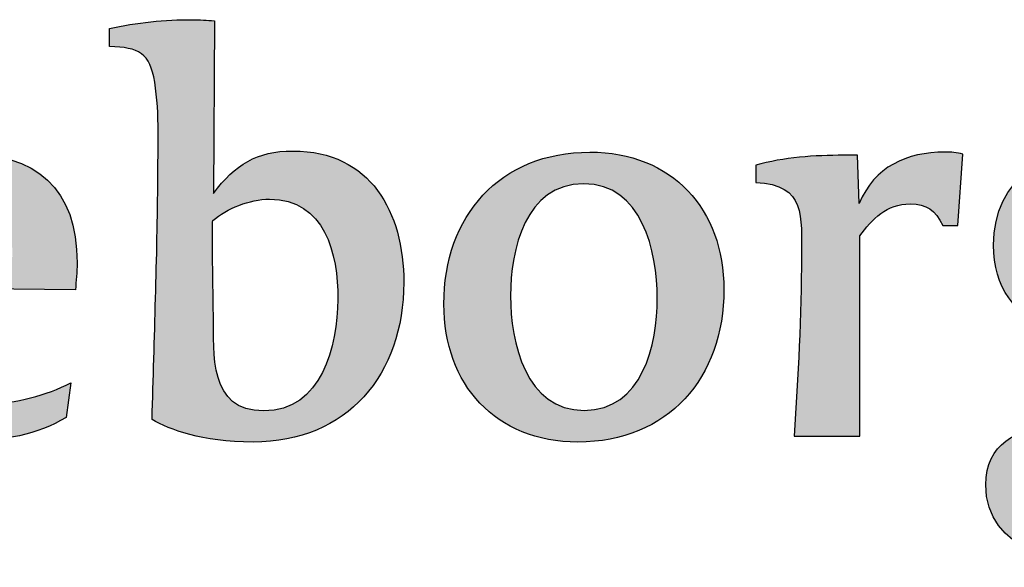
# Model space of a CAD drawing. Header units: millimetres. Extents: x 721 to 836, y 20 to 293.
# Tile 17 of 19: x 779.58 to 795.13, y 148.84 to 157.49. Entities that reach past the tile are written whole.
import ezdxf

# ---------------------------------------------------------------- set-up
doc = ezdxf.new("R2010")
doc.units = ezdxf.units.MM
doc.layers.add('P-------W3-', color=8, linetype='Continuous')
doc.layers.add('P-------W34', color=8, linetype='Continuous')

# ---------------------------------------------------------------- blocks, each defined once
blk = doc.blocks.new('STADSFAST_LOGO')
at = {"layer": 'P-------W34'}
h = blk.add_hatch(color=256, dxfattribs=at)
h.dxf.hatch_style = 1
edge = h.paths.add_edge_path()
edge.add_spline(control_points=[(783.9, 155.42), (783.32, 155.42), (782.989, 155.205), (782.642, 154.751), (782.642, 154.751), (782.658, 157.478), (782.658, 157.478)], knot_values=[1, 1, 1, 1, 2, 2, 2, 3, 3, 3, 3], degree=3, periodic=0)
edge.add_spline(control_points=[(782.658, 157.478), (782.542, 157.486), (782.426, 157.494), (782.311, 157.494)], knot_values=[3, 3, 3, 3, 4, 4, 4, 4], degree=3, periodic=0)
edge.add_spline(control_points=[(782.311, 157.494), (781.881, 157.494), (781.425, 157.453), (781.002, 157.353)], knot_values=[4, 4, 4, 4, 5, 5, 5, 5], degree=3, periodic=0)
edge.add_spline(control_points=[(781.002, 157.353), (781.002, 157.353), (781.002, 157.071), (781.002, 157.071)], knot_values=[5.00001, 5.00001, 5.00001, 5.00001, 6, 6, 6, 6], degree=3, periodic=0)
edge.add_spline(control_points=[(781.002, 157.071), (781.466, 157.055), (781.641, 156.972), (781.715, 156.507)], knot_values=[6, 6, 6, 6, 7, 7, 7, 7], degree=3, periodic=0)
edge.add_spline(control_points=[(781.715, 156.507), (781.798, 156.018), (781.765, 155.412), (781.765, 154.999)], knot_values=[7, 7, 7, 7, 8, 8, 8, 8], degree=3, periodic=0)
edge.add_spline(control_points=[(781.765, 154.999), (781.756, 153.732), (781.707, 152.457), (781.674, 151.181)], knot_values=[8, 8, 8, 8, 9, 9, 9, 9], degree=3, periodic=0)
edge.add_spline(control_points=[(781.674, 151.181), (781.963, 151.015), (782.443, 150.823), (783.271, 150.823)], knot_values=[9, 9, 9, 9, 10, 10, 10, 10], degree=3, periodic=0)
edge.add_spline(control_points=[(783.271, 150.823), (784.761, 150.823), (785.649, 151.894), (785.649, 153.343), (785.649, 153.343), (785.649, 153.343), (785.649, 153.343)], knot_values=[10, 10, 10, 10, 11, 11, 11, 12, 12, 12, 12], degree=3, periodic=0)
edge.add_spline(control_points=[(785.649, 153.343), (785.649, 154.453), (785.126, 155.42), (783.9, 155.42)], knot_values=[0, 0, 0, 0, 1, 1, 1, 1], degree=3, periodic=0)
edge = h.paths.add_edge_path(flags=16)
edge.add_spline(control_points=[(782.633, 154.32), (782.849, 154.511), (783.221, 154.66), (783.527, 154.66)], knot_values=[4, 4, 4, 4, 5, 5, 5, 5], degree=3, periodic=0)
edge.add_spline(control_points=[(783.527, 154.66), (784.405, 154.66), (784.612, 153.799), (784.607, 153.08)], knot_values=[5, 5, 5, 5, 6, 6, 6, 6], degree=3, periodic=0)
edge.add_spline(control_points=[(784.607, 153.08), (784.607, 153.08), (784.607, 153.077), (784.607, 153.077)], knot_values=[0, 0, 0, 0, 1, 1, 1, 1], degree=3, periodic=0)
edge.add_spline(control_points=[(784.607, 153.077), (784.603, 152.341), (784.355, 151.314), (783.436, 151.314)], knot_values=[1, 1, 1, 1, 2, 2, 2, 2], degree=3, periodic=0)
edge.add_spline(control_points=[(783.436, 151.314), (782.567, 151.314), (782.65, 152.225), (782.642, 152.821)], knot_values=[2, 2, 2, 2, 3, 3, 3, 3], degree=3, periodic=0)
edge.add_spline(control_points=[(782.642, 152.821), (782.633, 153.434), (782.617, 154.254), (782.633, 154.32)], knot_values=[3, 3, 3, 3, 4, 4, 4, 4], degree=3, periodic=0)
h = blk.add_hatch(color=256, dxfattribs=at)
h.dxf.hatch_style = 1
edge = h.paths.add_edge_path()
edge.add_spline(control_points=[(798.461, 154.035), (798.461, 154.251), (798.428, 154.434), (798.346, 154.617), (798.346, 154.617), (798.488, 154.617), (798.631, 154.617)], knot_values=[4, 4, 4, 4, 5, 5, 5, 5.5, 5.5, 5.5, 5.5], degree=3, periodic=0)
edge.add_spline(control_points=[(798.631, 154.617), (798.774, 154.617), (798.917, 154.617), (798.917, 154.617), (798.917, 154.617), (798.917, 154.759), (798.917, 154.902)], knot_values=[5.5, 5.5, 5.5, 5.5, 6, 6, 6, 6.5, 6.5, 6.5, 6.5], degree=3, periodic=0)
edge.add_spline(control_points=[(798.917, 154.902), (798.917, 155.044), (798.917, 155.187), (798.917, 155.187), (798.917, 155.187), (797.898, 155.187), (797.898, 155.187)], knot_values=[6.5, 6.5, 6.5, 6.5, 7, 7, 7, 8, 8, 8, 8], degree=3, periodic=0)
edge.add_spline(control_points=[(797.898, 155.187), (797.548, 155.436), (797.207, 155.502), (796.782, 155.502)], knot_values=[8, 8, 8, 8, 9, 9, 9, 9], degree=3, periodic=0)
edge.add_spline(control_points=[(796.782, 155.502), (795.809, 155.502), (794.964, 154.988), (794.964, 153.935)], knot_values=[9, 9, 9, 9, 10, 10, 10, 10], degree=3, periodic=0)
edge.add_spline(control_points=[(794.964, 153.935), (794.964, 153.262), (795.287, 152.822), (795.925, 152.606)], knot_values=[10, 10, 10, 10, 11, 11, 11, 11], degree=3, periodic=0)
edge.add_spline(control_points=[(795.925, 152.606), (795.627, 152.374), (795.511, 152.101), (795.511, 151.803)], knot_values=[11, 11, 11, 11, 12, 12, 12, 12], degree=3, periodic=0)
edge.add_spline(control_points=[(795.511, 151.803), (795.511, 151.504), (795.627, 151.223), (795.909, 151.09)], knot_values=[12, 12, 12, 12, 13, 13, 13, 13], degree=3, periodic=0)
edge.add_spline(control_points=[(795.909, 151.09), (795.328, 151.024), (794.839, 150.8), (794.839, 150.146)], knot_values=[13, 13, 13, 13, 14, 14, 14, 14], degree=3, periodic=0)
edge.add_spline(control_points=[(794.839, 150.146), (794.839, 149.11), (796.058, 148.844), (796.882, 148.844)], knot_values=[14, 14, 14, 14, 15, 15, 15, 15], degree=3, periodic=0)
edge.add_spline(control_points=[(796.882, 148.844), (797.855, 148.844), (799.005, 149.217), (799.008, 150.373)], knot_values=[15, 15, 15, 15, 15.998782, 15.998782, 15.998782, 15.998782], degree=3, periodic=0)
edge.add_spline(control_points=[(799.008, 150.373), (799.007, 150.802), (798.833, 151.14), (798.561, 151.33)], knot_values=[0.003135, 0.003135, 0.003135, 0.003135, 1, 1, 1, 1], degree=3, periodic=0)
edge.add_spline(control_points=[(798.561, 151.33), (797.823, 151.852), (796.083, 151.289), (796.083, 152.026)], knot_values=[1, 1, 1, 1, 2, 2, 2, 2], degree=3, periodic=0)
edge.add_spline(control_points=[(796.083, 152.026), (796.083, 152.217), (796.15, 152.382), (796.299, 152.507)], knot_values=[2, 2, 2, 2, 3, 3, 3, 3], degree=3, periodic=0)
edge.add_spline(control_points=[(796.299, 152.507), (797.34, 152.374), (798.461, 152.822), (798.461, 154.035)], knot_values=[3, 3, 3, 3, 4, 4, 4, 4], degree=3, periodic=0)
edge = h.paths.add_edge_path(flags=16)
edge.add_spline(control_points=[(795.975, 154.06), (795.975, 154.508), (796.183, 155.071), (796.707, 155.071)], knot_values=[2, 2, 2, 2, 3, 3, 3, 3], degree=3, periodic=0)
edge.add_spline(control_points=[(796.707, 155.071), (797.273, 155.071), (797.465, 154.326), (797.465, 153.877), (797.465, 153.877), (797.465, 153.877), (797.465, 153.877)], knot_values=[3, 3, 3, 3, 4, 4, 4, 5, 5, 5, 5], degree=3, periodic=0)
edge.add_spline(control_points=[(797.465, 153.877), (797.465, 153.428), (797.257, 152.897), (796.732, 152.897)], knot_values=[0, 0, 0, 0, 1, 1, 1, 1], degree=3, periodic=0)
edge.add_spline(control_points=[(796.732, 152.897), (796.166, 152.897), (795.975, 153.595), (795.975, 154.06)], knot_values=[1, 1, 1, 1, 2, 2, 2, 2], degree=3, periodic=0)
edge = h.paths.add_edge_path(flags=16)
edge.add_spline(control_points=[(795.851, 150.112), (795.851, 150.742), (796.399, 150.858), (796.924, 150.858)], knot_values=[2, 2, 2, 2, 3, 3, 3, 3], degree=3, periodic=0)
edge.add_spline(control_points=[(796.924, 150.858), (797.407, 150.858), (798.014, 150.792), (798.014, 150.162), (798.014, 150.162), (798.014, 150.162), (798.014, 150.162)], knot_values=[3, 3, 3, 3, 4, 4, 4, 5, 5, 5, 5], degree=3, periodic=0)
edge.add_spline(control_points=[(798.014, 150.162), (798.014, 149.549), (797.44, 149.292), (796.907, 149.292)], knot_values=[0, 0, 0, 0, 1, 1, 1, 1], degree=3, periodic=0)
edge.add_spline(control_points=[(796.907, 149.292), (796.391, 149.292), (795.851, 149.533), (795.851, 150.112)], knot_values=[1, 1, 1, 1, 2, 2, 2, 2], degree=3, periodic=0)
h = blk.add_hatch(color=256, dxfattribs=at)
h.dxf.hatch_style = 1
edge = h.paths.add_edge_path()
edge.add_spline(control_points=[(780.49, 153.653), (780.49, 154.82), (779.868, 155.385), (778.631, 155.393)], knot_values=[0, 0, 0, 0, 1, 1, 1, 1], degree=3, periodic=0)
edge.add_spline(control_points=[(778.631, 155.393), (777.269, 155.402), (776.523, 154.39), (776.523, 153.126)], knot_values=[1, 1, 1, 1, 2, 2, 2, 2], degree=3, periodic=0)
edge.add_spline(control_points=[(776.523, 153.126), (776.523, 151.734), (777.377, 150.84), (778.797, 150.84)], knot_values=[2, 2, 2, 2, 3, 3, 3, 3], degree=3, periodic=0)
edge.add_spline(control_points=[(778.797, 150.84), (779.312, 150.84), (779.868, 150.939), (780.315, 151.212), (780.315, 151.212), (780.39, 151.759), (780.39, 151.759)], knot_values=[3, 3, 3, 3, 4, 4, 4, 5, 5, 5, 5], degree=3, periodic=0)
edge.add_spline(control_points=[(780.39, 151.759), (780.009, 151.56), (779.511, 151.428), (779.071, 151.428)], knot_values=[5, 5, 5, 5, 6, 6, 6, 6], degree=3, periodic=0)
edge.add_spline(control_points=[(779.071, 151.428), (777.908, 151.428), (777.534, 152.248), (777.534, 153.258), (777.534, 153.258), (780.465, 153.225), (780.465, 153.225)], knot_values=[6, 6, 6, 6, 7, 7, 7, 8, 8, 8, 8], degree=3, periodic=0)
edge.add_spline(control_points=[(780.465, 153.225), (780.473, 153.365), (780.49, 153.505), (780.49, 153.653), (780.49, 153.653), (780.49, 153.653), (780.49, 153.653)], knot_values=[8, 8, 8, 8, 9, 9, 9, 10, 10, 10, 10], degree=3, periodic=0)
edge = h.paths.add_edge_path(flags=16)
edge.add_spline(control_points=[(777.559, 153.678), (777.617, 154.29), (777.833, 154.911), (778.556, 154.911)], knot_values=[2, 2, 2, 2, 3, 3, 3, 3], degree=3, periodic=0)
edge.add_spline(control_points=[(778.556, 154.911), (779.242, 154.911), (779.468, 154.337), (779.47, 153.752)], knot_values=[3, 3, 3, 3, 3.995323, 3.995323, 3.995323, 3.995323], degree=3, periodic=0)
edge.add_spline(control_points=[(779.47, 153.752), (779.47, 153.752), (779.47, 153.752), (779.47, 153.752)], knot_values=[1, 1, 1, 1, 1.001605, 1.001605, 1.001605, 1.001605], degree=3, periodic=0)
edge.add_spline(control_points=[(779.47, 153.752), (779.47, 153.752), (779.47, 153.744), (779.47, 153.744)], knot_values=[0, 0, 0, 0, 1, 1, 1, 1], degree=3, periodic=0)
edge.add_spline(control_points=[(779.47, 153.744), (779.47, 153.747), (779.47, 153.75), (779.47, 153.752)], knot_values=[3.995323, 3.995323, 3.995323, 3.995323, 4, 4, 4, 4], degree=3, periodic=0)
edge.add_spline(control_points=[(779.47, 153.752), (779.464, 153.752), (777.559, 153.678), (777.559, 153.678)], knot_values=[1.001605, 1.001605, 1.001605, 1.001605, 2, 2, 2, 2], degree=3, periodic=0)
h = blk.add_hatch(color=256, dxfattribs=at)
h.dxf.hatch_style = 1
edge = h.paths.add_edge_path()
edge.add_spline(control_points=[(790.705, 153.233), (790.705, 154.497), (789.892, 155.402), (788.589, 155.402)], knot_values=[0, 0, 0, 0, 1, 1, 1, 1], degree=3, periodic=0)
edge.add_spline(control_points=[(788.589, 155.402), (787.161, 155.402), (786.282, 154.39), (786.282, 153.001)], knot_values=[1, 1, 1, 1, 2, 2, 2, 2], degree=3, periodic=0)
edge.add_spline(control_points=[(786.282, 153.001), (786.282, 151.736), (787.095, 150.823), (788.398, 150.823)], knot_values=[2, 2, 2, 2, 3, 3, 3, 3], degree=3, periodic=0)
edge.add_spline(control_points=[(788.398, 150.823), (789.826, 150.823), (790.705, 151.844), (790.705, 153.233), (790.705, 153.233), (790.705, 153.233), (790.705, 153.233)], knot_values=[3, 3, 3, 3, 4, 4, 4, 5, 5, 5, 5], degree=3, periodic=0)
edge = h.paths.add_edge_path(flags=16)
edge.add_spline(control_points=[(787.335, 153.133), (787.335, 153.861), (787.568, 154.903), (788.489, 154.903)], knot_values=[2, 2, 2, 2, 3, 3, 3, 3], degree=3, periodic=0)
edge.add_spline(control_points=[(788.489, 154.903), (789.411, 154.903), (789.652, 153.836), (789.652, 153.092), (789.652, 153.092), (789.652, 153.092), (789.652, 153.092)], knot_values=[3, 3, 3, 3, 4, 4, 4, 5, 5, 5, 5], degree=3, periodic=0)
edge.add_spline(control_points=[(789.652, 153.092), (789.652, 152.365), (789.419, 151.323), (788.498, 151.323)], knot_values=[0, 0, 0, 0, 1, 1, 1, 1], degree=3, periodic=0)
edge.add_spline(control_points=[(788.498, 151.323), (787.576, 151.323), (787.335, 152.398), (787.335, 153.133)], knot_values=[1, 1, 1, 1, 2, 2, 2, 2], degree=3, periodic=0)
h = blk.add_hatch(color=256, dxfattribs=at)
h.dxf.hatch_style = 1
edge = h.paths.add_edge_path()
edge.add_spline(control_points=[(792.85, 152.498), (792.85, 153.289), (792.85, 154.079), (792.85, 154.079), (793.041, 154.344), (793.281, 154.584), (793.646, 154.584)], knot_values=[2, 2, 2, 2, 2.5, 2.5, 2.5, 3.5, 3.5, 3.5, 3.5], degree=3, periodic=0)
edge.add_spline(control_points=[(793.646, 154.584), (793.912, 154.584), (794.044, 154.485), (794.161, 154.245)], knot_values=[1, 1, 1, 1, 2, 2, 2, 2], degree=3, periodic=0)
edge.add_spline(control_points=[(794.161, 154.245), (794.161, 154.245), (794.401, 154.245), (794.401, 154.245)], knot_values=[0.00001, 0.00001, 0.00001, 0.00001, 1, 1, 1, 1], degree=3, periodic=0)
edge.add_spline(control_points=[(794.401, 154.245), (794.401, 154.245), (794.401, 154.245), (794.401, 154.245), (794.401, 154.245), (794.476, 155.37), (794.476, 155.37), (794.385, 155.395), (794.293, 155.403), (794.194, 155.403)], knot_values=[12, 12, 12, 12, 12.99998, 12.99998, 12.99998, 13.99998, 13.99998, 13.99998, 14.99998, 14.99998, 14.99998, 14.99998], degree=3, periodic=0)
edge.add_spline(control_points=[(794.194, 155.403), (793.588, 155.403), (793.082, 155.171), (792.842, 154.592)], knot_values=[11, 11, 11, 11, 12, 12, 12, 12], degree=3, periodic=0)
edge.add_spline(control_points=[(792.842, 154.592), (792.842, 154.592), (792.817, 155.353), (792.817, 155.353), (792.742, 155.353), (792.667, 155.353), (792.593, 155.353)], knot_values=[9, 9, 9, 9, 10, 10, 10, 11, 11, 11, 11], degree=3, periodic=0)
edge.add_spline(control_points=[(792.593, 155.353), (792.145, 155.353), (791.647, 155.32), (791.207, 155.196)], knot_values=[8, 8, 8, 8, 9, 9, 9, 9], degree=3, periodic=0)
edge.add_spline(control_points=[(791.207, 155.196), (791.207, 155.196), (791.207, 154.923), (791.207, 154.923)], knot_values=[7.00001, 7.00001, 7.00001, 7.00001, 8, 8, 8, 8], degree=3, periodic=0)
edge.add_spline(control_points=[(791.207, 154.923), (792.004, 154.89), (791.929, 154.377), (791.929, 153.763)], knot_values=[6, 6, 6, 6, 7, 7, 7, 7], degree=3, periodic=0)
edge.add_spline(control_points=[(791.929, 153.763), (791.929, 152.817), (791.879, 151.862), (791.813, 150.918)], knot_values=[5, 5, 5, 5, 6, 6, 6, 6], degree=3, periodic=0)
edge.add_spline(control_points=[(791.813, 150.918), (791.813, 150.918), (792.85, 150.918), (792.85, 150.918), (792.85, 150.918), (792.85, 151.708), (792.85, 152.498)], knot_values=[3.5, 3.5, 3.5, 3.5, 4.5, 4.5, 4.5, 5, 5, 5, 5], degree=3, periodic=0)

msp = doc.modelspace()

# ---------------------------------------------------------------- linework, layer by layer
at = {"layer": 'P-------W3-'}
for points, knots in [([(785.649, 153.343), (785.649, 154.453), (785.126, 155.42), (783.9, 155.42), (783.32, 155.42), (782.989, 155.205), (782.642, 154.751), (782.642, 154.751), (782.658, 157.478), (782.658, 157.478), (782.542, 157.486), (782.426, 157.494), (782.311, 157.494), (781.881, 157.494), (781.425, 157.453), (781.002, 157.353), (781.002, 157.353), (781.002, 157.071), (781.002, 157.071), (781.466, 157.055), (781.641, 156.972), (781.715, 156.507), (781.798, 156.018), (781.765, 155.412), (781.765, 154.999), (781.756, 153.732), (781.707, 152.457), (781.674, 151.181), (781.963, 151.015), (782.443, 150.823), (783.271, 150.823), (784.761, 150.823), (785.649, 151.894), (785.649, 153.343), (785.649, 153.343), (785.649, 153.343), (785.649, 153.343)], [0, 0, 0, 0, 1, 1, 1, 2, 2, 2, 3, 3, 3, 4, 4, 4, 5, 5, 5, 6, 6, 6, 7, 7, 7, 8, 8, 8, 9, 9, 9, 10, 10, 10, 11, 11, 11, 12, 12, 12, 12]), ([(799.008, 150.369), (799.008, 150.8), (798.834, 151.14), (798.561, 151.33), (797.823, 151.852), (796.083, 151.289), (796.083, 152.026), (796.083, 152.217), (796.15, 152.382), (796.299, 152.507), (797.34, 152.374), (798.461, 152.822), (798.461, 154.035), (798.461, 154.251), (798.428, 154.434), (798.346, 154.617), (798.346, 154.617), (798.917, 154.617), (798.917, 154.617), (798.917, 154.617), (798.917, 155.187), (798.917, 155.187), (798.917, 155.187), (797.898, 155.187), (797.898, 155.187), (797.548, 155.436), (797.207, 155.502), (796.782, 155.502), (795.809, 155.502), (794.964, 154.988), (794.964, 153.935), (794.964, 153.262), (795.287, 152.822), (795.925, 152.606), (795.627, 152.374), (795.511, 152.101), (795.511, 151.803), (795.511, 151.504), (795.627, 151.223), (795.909, 151.09), (795.328, 151.024), (794.839, 150.8), (794.839, 150.146), (794.839, 149.11), (796.058, 148.844), (796.882, 148.844), (797.856, 148.844), (799.008, 149.218), (799.008, 150.378), (799.008, 150.378), (799.008, 150.369), (799.008, 150.369), (799.008, 150.369), (799.008, 150.369), (799.008, 150.369)], [0, 0, 0, 0, 1, 1, 1, 2, 2, 2, 3, 3, 3, 4, 4, 4, 5, 5, 5, 6, 6, 6, 7, 7, 7, 8, 8, 8, 9, 9, 9, 10, 10, 10, 11, 11, 11, 12, 12, 12, 13, 13, 13, 14, 14, 14, 15, 15, 15, 16, 16, 16, 17, 17, 17, 18, 18, 18, 18]), ([(780.49, 153.653), (780.49, 154.82), (779.868, 155.385), (778.631, 155.393), (777.269, 155.402), (776.523, 154.39), (776.523, 153.126), (776.523, 151.734), (777.377, 150.84), (778.797, 150.84), (779.312, 150.84), (779.868, 150.939), (780.315, 151.212), (780.315, 151.212), (780.39, 151.759), (780.39, 151.759), (780.009, 151.56), (779.511, 151.428), (779.071, 151.428), (777.908, 151.428), (777.534, 152.248), (777.534, 153.258), (777.534, 153.258), (780.465, 153.225), (780.465, 153.225), (780.473, 153.365), (780.49, 153.505), (780.49, 153.653), (780.49, 153.653), (780.49, 153.653), (780.49, 153.653)], [0, 0, 0, 0, 1, 1, 1, 2, 2, 2, 3, 3, 3, 4, 4, 4, 5, 5, 5, 6, 6, 6, 7, 7, 7, 8, 8, 8, 9, 9, 9, 10, 10, 10, 10]), ([(790.705, 153.233), (790.705, 154.497), (789.892, 155.402), (788.589, 155.402), (787.161, 155.402), (786.282, 154.39), (786.282, 153.001), (786.282, 151.736), (787.095, 150.823), (788.398, 150.823), (789.826, 150.823), (790.705, 151.844), (790.705, 153.233), (790.705, 153.233), (790.705, 153.233), (790.705, 153.233)], [0, 0, 0, 0, 1, 1, 1, 2, 2, 2, 3, 3, 3, 4, 4, 4, 5, 5, 5, 5]), ([(794.401, 154.245), (794.401, 154.245), (794.161, 154.245), (794.161, 154.245), (794.044, 154.485), (793.912, 154.584), (793.646, 154.584), (793.281, 154.584), (793.041, 154.344), (792.85, 154.079), (792.85, 154.079), (792.85, 150.918), (792.85, 150.918), (792.85, 150.918), (791.813, 150.918), (791.813, 150.918), (791.879, 151.862), (791.929, 152.817), (791.929, 153.763), (791.929, 154.377), (792.004, 154.89), (791.207, 154.923), (791.207, 154.923), (791.207, 155.196), (791.207, 155.196), (791.647, 155.32), (792.145, 155.353), (792.593, 155.353), (792.667, 155.353), (792.742, 155.353), (792.817, 155.353), (792.817, 155.353), (792.842, 154.592), (792.842, 154.592), (793.082, 155.171), (793.588, 155.403), (794.194, 155.403), (794.293, 155.403), (794.385, 155.395), (794.476, 155.37), (794.476, 155.37), (794.401, 154.245), (794.401, 154.245), (794.401, 154.245), (794.401, 154.245), (794.401, 154.245)], [0, 0, 0, 0, 1, 1, 1, 2, 2, 2, 3, 3, 3, 4, 4, 4, 5, 5, 5, 6, 6, 6, 7, 7, 7, 8, 8, 8, 9, 9, 9, 10, 10, 10, 11, 11, 11, 12, 12, 12, 13, 13, 13, 14, 14, 14, 15, 15, 15, 15]), ([(789.652, 153.092), (789.652, 152.365), (789.419, 151.323), (788.498, 151.323), (787.576, 151.323), (787.335, 152.398), (787.335, 153.133), (787.335, 153.861), (787.568, 154.903), (788.489, 154.903), (789.411, 154.903), (789.652, 153.836), (789.652, 153.092), (789.652, 153.092), (789.652, 153.092), (789.652, 153.092)], [0, 0, 0, 0, 1, 1, 1, 2, 2, 2, 3, 3, 3, 4, 4, 4, 5, 5, 5, 5]), ([(782.633, 154.32), (782.849, 154.511), (783.221, 154.66), (783.527, 154.66), (784.405, 154.66), (784.612, 153.799), (784.607, 153.08)], [4, 4, 4, 4, 5, 5, 5, 6, 6, 6, 6]), ([(784.607, 153.077), (784.603, 152.341), (784.355, 151.314), (783.436, 151.314), (782.567, 151.314), (782.65, 152.225), (782.642, 152.821)], [1, 1, 1, 1, 2, 2, 2, 3, 3, 3, 3])]:
    msp.add_open_spline(points, degree=3, knots=knots, dxfattribs=at)
for points in [[(782.642, 152.821), (782.633, 153.434), (782.617, 154.254), (782.633, 154.32)], [(784.607, 153.08), (784.607, 153.08), (784.607, 153.077), (784.607, 153.077)]]:
    msp.add_open_spline(points, degree=3, dxfattribs=at)

# ---------------------------------------------------------------- block references
msp.add_blockref('STADSFAST_LOGO', (0, 0))

doc.saveas('drawing.dxf')
